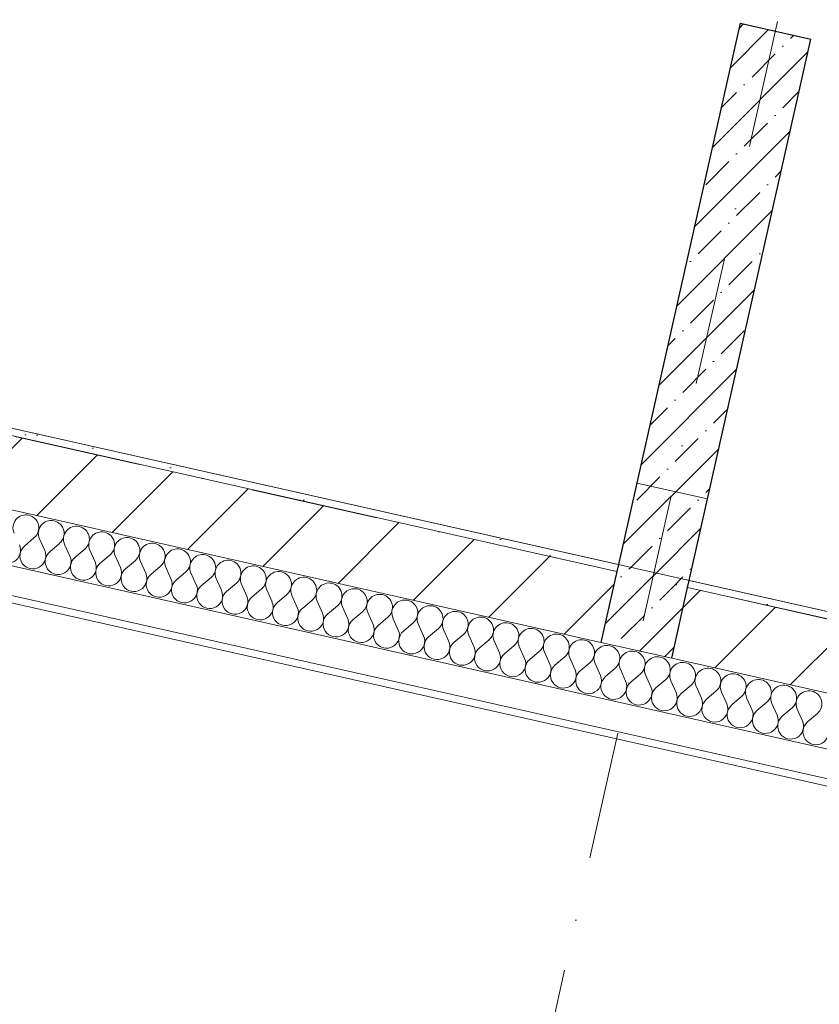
# Model space of a CAD drawing. Header units: millimetres. Extents: x -7145531 to -6681560, y 6117368 to 6219355.
# Tile 6 of 144: x -6956259 to -6954053, y 6134584 to 6137300. Entities that reach past the tile are written whole.
import ezdxf
from ezdxf.enums import TextEntityAlignment as Align

# ---------------------------------------------------------------- set-up
doc = ezdxf.new("R2010")
doc.units = ezdxf.units.MM
doc.header["$MEASUREMENT"] = 0
doc.linetypes.add('Штрихпунктирная', pattern=[670.277762, 352.777767, -176.388884, 0, -141.111112])
for name, color, linetype in [('S - МОП.АР', 7, 'Continuous'), ('АР-Стены_внутренние_пилоны.АР', 7, 'Continuous'), ('АР-Чертеж-Оси_Осевые размеры.АР', 7, 'Continuous'), ('Кровля', 7, 'Continuous')]:
    doc.layers.add(name, color=color, linetype=linetype)
for name, color, linetype, lineweight in [('АР-Стены_внутренние_пилоны.АР_Ном._пера__1', 7, 'Continuous', 30), ('АР-Чертеж-Оси_Осевые размеры.АР_Ном._пера__120', 7, 'Continuous', 0), ('Кровля_Ном._пера__1', 7, 'Continuous', 0)]:
    doc.layers.add(name, color=color, linetype=linetype, lineweight=lineweight)
doc.styles.add('РЎР“Р•РќР•Р\xa0Р\x98Р\xa0_РЎРўР\x98Р›Р¬_3', font='GOTHIC.TTF')
pattern_1 = [(45, (-6338440.43, 6562625.56), (-111.369318, 111.369318), [0, -105, 0, -157.5]), (110, (-6338090.43, 6562625.56), (148.001588, 53.868173), [0, -77, 0, -133])]
pattern_2 = [(45, (-6338440.43, 6562275.56), (-127.27922, 127.27922), [])]
pattern_3 = [(45, (-6338440.43, 6562275.56), (-84.852814, 84.852814), []), (45, (-6338482.86, 6562317.98), (-84.852814, 84.852814), [90, -30, 0, -30])]

# ---------------------------------------------------------------- blocks, each defined once
blk = doc.blocks.new('*X764', base_point=(-6338440.4, 6562275.6))
at = {"layer": 'Кровля_Ном._пера__1', "color": 7, "linetype": 'Continuous', "lineweight": 0}
for p, q in [((-6956245.8, 6135848.2), (-6956218.6, 6135871.4)), ((-6956190, 6135835.6), (-6956204.7, 6135868.2)), ((-6956176.1, 6135832.5), (-6956148.9, 6135855.7)), ((-6956120.3, 6135820), (-6956135, 6135852.6)), ((-6956106.4, 6135816.9), (-6956079.2, 6135840)), ((-6956050.6, 6135804.3), (-6956065.3, 6135836.9)), ((-6956036.7, 6135801.2), (-6956009.5, 6135824.4)), ((-6955980.9, 6135788.7), (-6955995.6, 6135821.3)), ((-6955967, 6135785.6), (-6955939.8, 6135808.7)), ((-6955911.2, 6135773), (-6955925.9, 6135805.6)), ((-6955897.3, 6135769.9), (-6955870.1, 6135793.1)), ((-6955841.6, 6135757.4), (-6955856.2, 6135790)), ((-6955827.6, 6135754.3), (-6955800.4, 6135777.4)), ((-6955771.9, 6135741.7), (-6955786.5, 6135774.3)), ((-6955757.9, 6135738.6), (-6955730.8, 6135761.8)), ((-6955702.2, 6135726.1), (-6955716.8, 6135758.7)), ((-6955688.2, 6135723), (-6955661.1, 6135746.1)), ((-6955632.5, 6135710.4), (-6955647.1, 6135743)), ((-6955618.5, 6135707.3), (-6955591.4, 6135730.5)), ((-6955562.8, 6135694.8), (-6955577.4, 6135727.4)), ((-6955548.8, 6135691.7), (-6955521.7, 6135714.8)), ((-6955493.1, 6135679.1), (-6955507.7, 6135711.7)), ((-6955479.1, 6135676), (-6955452, 6135699.2)), ((-6955423.4, 6135663.5), (-6955438, 6135696.1)), ((-6955409.5, 6135660.3), (-6955382.3, 6135683.5)), ((-6955353.7, 6135647.8), (-6955368.4, 6135680.4)), ((-6955339.8, 6135644.7), (-6955312.6, 6135667.9)), ((-6955284, 6135632.2), (-6955298.7, 6135664.7)), ((-6955270.1, 6135629), (-6955242.9, 6135652.2)), ((-6955214.3, 6135616.5), (-6955229, 6135649.1)), ((-6955200.4, 6135613.4), (-6955173.2, 6135636.6)), ((-6955144.6, 6135600.9), (-6955159.3, 6135633.4)), ((-6955130.7, 6135597.7), (-6955103.5, 6135620.9)), ((-6955074.9, 6135585.2), (-6955089.6, 6135617.8)), ((-6955061, 6135582.1), (-6955033.8, 6135605.3)), ((-6955005.2, 6135569.6), (-6955019.9, 6135602.1)), ((-6954991.3, 6135566.4), (-6954964.1, 6135589.6)), ((-6954935.5, 6135553.9), (-6954950.2, 6135586.5)), ((-6954921.6, 6135550.8), (-6954894.4, 6135574)), ((-6954865.9, 6135538.3), (-6954880.5, 6135570.8)), ((-6954851.9, 6135535.1), (-6954824.7, 6135558.3)), ((-6954796.2, 6135522.6), (-6954810.8, 6135555.2)), ((-6954782.2, 6135519.5), (-6954755.1, 6135542.7)), ((-6954726.5, 6135507), (-6954741.1, 6135539.5)), ((-6954712.5, 6135503.8), (-6954685.4, 6135527)), ((-6954656.8, 6135491.3), (-6954671.4, 6135523.9)), ((-6954642.8, 6135488.2), (-6954615.7, 6135511.4)), ((-6954587.1, 6135475.7), (-6954601.7, 6135508.2)), ((-6954573.1, 6135472.5), (-6954546, 6135495.7)), ((-6954517.4, 6135460), (-6954532, 6135492.6)), ((-6954503.5, 6135456.9), (-6954476.3, 6135480.1)), ((-6954447.7, 6135444.4), (-6954462.3, 6135476.9)), ((-6954433.8, 6135441.2), (-6954406.6, 6135464.4)), ((-6954378, 6135428.7), (-6954392.7, 6135461.3)), ((-6954364.1, 6135425.6), (-6954336.9, 6135448.8)), ((-6954308.3, 6135413.1), (-6954323, 6135445.6)), ((-6954294.4, 6135409.9), (-6954267.2, 6135433.1)), ((-6954238.6, 6135397.4), (-6954253.3, 6135430)), ((-6954224.7, 6135394.3), (-6954197.5, 6135417.5)), ((-6954168.9, 6135381.7), (-6954183.6, 6135414.3)), ((-6954155, 6135378.6), (-6954127.8, 6135401.8)), ((-6954099.2, 6135366.1), (-6954113.9, 6135398.7)), ((-6954085.3, 6135363), (-6954058.1, 6135386.1))]:
    blk.add_line(p, q, dxfattribs=at)
for centre, start, end in [((-6956241.8, 6135898.5), 77.3424, 204.2123), ((-6956241.8, 6135898.5), 310.4725, 77.3424), ((-6956172.1, 6135882.9), 77.3424, 204.2123), ((-6956172.1, 6135882.9), 310.4725, 77.3424), ((-6956102.4, 6135867.2), 77.3424, 204.2123), ((-6956102.4, 6135867.2), 310.4725, 77.3424), ((-6956032.7, 6135851.6), 77.3424, 204.2123), ((-6956032.7, 6135851.6), 310.4725, 77.3424), ((-6955963, 6135835.9), 77.3424, 204.2123), ((-6955963, 6135835.9), 310.4725, 77.3424), ((-6956292.3, 6135836.7), 130.4725, 24.2123), ((-6956222.6, 6135821), 130.4725, 24.2123), ((-6955893.3, 6135820.3), 77.3424, 204.2123), ((-6955893.3, 6135820.3), 310.4725, 77.3424), ((-6955823.6, 6135804.6), 77.3424, 204.2123), ((-6955823.6, 6135804.6), 310.4725, 77.3424), ((-6956152.9, 6135805.3), 130.4725, 24.2123), ((-6956083.2, 6135789.7), 130.4725, 24.2123), ((-6955753.9, 6135789), 77.3424, 204.2123), ((-6955753.9, 6135789), 310.4725, 77.3424), ((-6956013.5, 6135774), 130.4725, 24.2123), ((-6955943.8, 6135758.4), 130.4725, 24.2123), ((-6955684.2, 6135773.3), 77.3424, 204.2123), ((-6955684.2, 6135773.3), 310.4725, 77.3424), ((-6955614.5, 6135757.7), 77.3424, 204.2123), ((-6955614.5, 6135757.7), 310.4725, 77.3424), ((-6955874.1, 6135742.7), 130.4725, 24.2123), ((-6955544.9, 6135742), 77.3424, 204.2123), ((-6955544.9, 6135742), 310.4725, 77.3424), ((-6955475.2, 6135726.4), 77.3424, 204.2123), ((-6955475.2, 6135726.4), 310.4725, 77.3424), ((-6955804.4, 6135727.1), 130.4725, 24.2123), ((-6955734.7, 6135711.4), 130.4725, 24.2123), ((-6955405.5, 6135710.7), 77.3424, 204.2123), ((-6955405.5, 6135710.7), 310.4725, 77.3424), ((-6955665, 6135695.8), 130.4725, 24.2123), ((-6955595.4, 6135680.1), 130.4725, 24.2123), ((-6955335.8, 6135695), 77.3424, 204.2123), ((-6955335.8, 6135695), 310.4725, 77.3424), ((-6955266.1, 6135679.4), 77.3424, 204.2123), ((-6955266.1, 6135679.4), 310.4725, 77.3424), ((-6955525.7, 6135664.5), 130.4725, 24.2123), ((-6955196.4, 6135663.7), 77.3424, 204.2123), ((-6955196.4, 6135663.7), 310.4725, 77.3424), ((-6955126.7, 6135648.1), 77.3424, 204.2123), ((-6955126.7, 6135648.1), 310.4725, 77.3424), ((-6955456, 6135648.8), 130.4725, 24.2123), ((-6955386.3, 6135633.2), 130.4725, 24.2123), ((-6955057, 6135632.4), 77.3424, 204.2123), ((-6955057, 6135632.4), 310.4725, 77.3424), ((-6954987.3, 6135616.8), 77.3424, 204.2123), ((-6954987.3, 6135616.8), 310.4725, 77.3424), ((-6955316.6, 6135617.5), 130.4725, 24.2123), ((-6955246.9, 6135601.9), 130.4725, 24.2123), ((-6954917.6, 6135601.1), 77.3424, 204.2123), ((-6954917.6, 6135601.1), 310.4725, 77.3424), ((-6955177.2, 6135586.2), 130.4725, 24.2123), ((-6955107.5, 6135570.6), 130.4725, 24.2123), ((-6954847.9, 6135585.5), 77.3424, 204.2123), ((-6954847.9, 6135585.5), 310.4725, 77.3424), ((-6954778.2, 6135569.8), 77.3424, 204.2123), ((-6954778.2, 6135569.8), 310.4725, 77.3424), ((-6955037.8, 6135554.9), 130.4725, 24.2123), ((-6954708.5, 6135554.2), 77.3424, 204.2123), ((-6954708.5, 6135554.2), 310.4725, 77.3424), ((-6954638.9, 6135538.5), 77.3424, 204.2123), ((-6954638.9, 6135538.5), 310.4725, 77.3424), ((-6954968.1, 6135539.3), 130.4725, 24.2123), ((-6954898.4, 6135523.6), 130.4725, 24.2123), ((-6954569.2, 6135522.9), 77.3424, 204.2123), ((-6954569.2, 6135522.9), 310.4725, 77.3424), ((-6954499.5, 6135507.2), 77.3424, 204.2123), ((-6954499.5, 6135507.2), 310.4725, 77.3424), ((-6954828.7, 6135508), 130.4725, 24.2123), ((-6954759, 6135492.3), 130.4725, 24.2123), ((-6954429.8, 6135491.6), 77.3424, 204.2123), ((-6954429.8, 6135491.6), 310.4725, 77.3424), ((-6954689.3, 6135476.7), 130.4725, 24.2123), ((-6954619.7, 6135461), 130.4725, 24.2123), ((-6954360.1, 6135475.9), 77.3424, 204.2123), ((-6954360.1, 6135475.9), 310.4725, 77.3424), ((-6954290.4, 6135460.3), 77.3424, 204.2123), ((-6954290.4, 6135460.3), 310.4725, 77.3424), ((-6954550, 6135445.4), 130.4725, 24.2123), ((-6954220.7, 6135444.6), 77.3424, 204.2123), ((-6954220.7, 6135444.6), 310.4725, 77.3424), ((-6954151, 6135429), 77.3424, 204.2123), ((-6954151, 6135429), 310.4725, 77.3424), ((-6954480.3, 6135429.7), 130.4725, 24.2123), ((-6954410.6, 6135414.1), 130.4725, 24.2123), ((-6954081.3, 6135413.3), 77.3424, 204.2123), ((-6954081.3, 6135413.3), 310.4725, 77.3424), ((-6954340.9, 6135398.4), 130.4725, 24.2123), ((-6954271.2, 6135382.8), 130.4725, 24.2123), ((-6954201.5, 6135367.1), 130.4725, 24.2123), ((-6954131.8, 6135351.4), 130.4725, 24.2123), ((-6954062.1, 6135335.8), 130.4725, 24.2123)]:
    blk.add_arc(centre, 35.7, start, end, dxfattribs=at)
blk = doc.blocks.new('Стена_194_3', base_point=(-6957870.2, 6136509.5))
at = {"layer": 'Кровля', "linetype": 'Continuous', "lineweight": 0, "true_color": 0x000000}
h = blk.add_hatch(dxfattribs=at)
h.set_pattern_fill('ШТУКАТУРКА__ГИПС_01_0003', color=18, style=0, pattern_type=2)
h.set_pattern_definition(pattern_1)
h.paths.add_polyline_path([(-6954606.9, 6135797.1), (-6957846.3, 6136524.6), (-6957850.7, 6136505.1), (-6954611.3, 6135777.6)])
h = blk.add_hatch(dxfattribs=at)
h.set_pattern_fill('БЛОКИ_БЕТОННЫЕ_ЭФФЕКТИВН_72', color=18, style=0, pattern_type=2)
h.set_pattern_definition(pattern_2)
h.paths.add_polyline_path([(-6954611.3, 6135777.6), (-6957870.2, 6136509.5), (-6957914.1, 6136314.3), (-6954655.1, 6135582.4)])
h = blk.add_hatch(dxfattribs=at)
h.set_pattern_fill('БЛОКИ_БЕТОННЫЕ_ЭФФЕКТИВН_72', color=18, style=0, pattern_type=2)
h.set_pattern_definition(pattern_2)
h.paths.add_polyline_path([(-6950523.1, 6134859.4), (-6954416.1, 6135733.8), (-6954459.9, 6135538.6), (-6950566.9, 6134664.3)])
h = blk.add_hatch(dxfattribs=at)
h.set_pattern_fill('ШТУКАТУРКА__ГИПС_01_0003', color=18, style=0, pattern_type=2)
h.set_pattern_definition(pattern_1)
h.paths.add_polyline_path([(-6950518.7, 6134879), (-6954411.7, 6135753.3), (-6954416.1, 6135733.8), (-6950523.1, 6134859.4)])
at = {"layer": 'Кровля_Ном._пера__1', "color": 7, "linetype": 'Continuous', "lineweight": 15}
for p, q in [((-6954611.3, 6135777.6), (-6957870.2, 6136509.5)), ((-6957914.1, 6136314.3), (-6954655.1, 6135582.4)), ((-6950523.1, 6134859.4), (-6954416.1, 6135733.8)), ((-6954655.1, 6135582.4), (-6954459.9, 6135538.6)), ((-6954459.9, 6135538.6), (-6950566.9, 6134664.3))]:
    blk.add_line(p, q, dxfattribs=at)
at = {"layer": 'Кровля_Ном._пера__1', "color": 7, "linetype": 'Continuous', "lineweight": 0}
for p, q in [((-6958142.1, 6136211.8), (-6936667, 6131388.9)), ((-6958306, 6136166.6), (-6936684.5, 6131310.8))]:
    blk.add_line(p, q, dxfattribs=at)
at = {"layer": 'Кровля_Ном._пера__1', "color": 7, "linetype": 'Continuous', "lineweight": 30}
for p, q in [((-6954606.9, 6135797.1), (-6954611.3, 6135777.6)), ((-6954611.3, 6135777.6), (-6954655.1, 6135582.4)), ((-6954459.9, 6135538.6), (-6954416.1, 6135733.8)), ((-6954416.1, 6135733.8), (-6954411.7, 6135753.3))]:
    blk.add_line(p, q, dxfattribs=at)
at = {"layer": 'Кровля_Ном._пера__1', "color": 7, "linetype": 'Continuous', "lineweight": 0, "flags": 128}
for points in [[(-6954606.9, 6135797.1), (-6957846.3, 6136524.6)], [(-6958407.9, 6136169), (-6936688.9, 6131291.3)], [(-6950518.7, 6134879), (-6954411.7, 6135753.3)]]:
    blk.add_lwpolyline(points, dxfattribs=at)
at = {"layer": 'Кровля', "color": 7, "lineweight": 0}
blk.add_blockref('*X764', (-6338440.4, 6562275.6), dxfattribs=at)
blk = doc.blocks.new('Стена_220_3', base_point=(-6954173.9, 6137268.4))
at = {"layer": 'АР-Стены_внутренние_пилоны.АР', "linetype": 'Continuous', "lineweight": 0, "true_color": 0x000000}
h = blk.add_hatch(dxfattribs=at)
h.set_pattern_fill('ЖЕЛЕЗОБЕТОН__PROJECT__0003', color=18, style=0, pattern_type=2)
h.set_pattern_definition(pattern_3)
h.paths.add_polyline_path([(-6954271.5, 6137290.3), (-6954606.9, 6135797.1), (-6954411.7, 6135753.3), (-6954076.4, 6137246.5)])
h = blk.add_hatch(dxfattribs=at)
h.set_pattern_fill('ЖЕЛЕЗОБЕТОН__PROJECT__0003', color=18, style=0, pattern_type=2)
h.set_pattern_definition(pattern_3)
h.paths.add_polyline_path([(-6954411.7, 6135753.3), (-6954606.9, 6135797.1), (-6954611.3, 6135777.6), (-6954416.1, 6135733.8)])
h = blk.add_hatch(dxfattribs=at)
h.set_pattern_fill('ЖЕЛЕЗОБЕТОН__PROJECT__0003', color=18, style=0, pattern_type=2)
h.set_pattern_definition(pattern_3)
h.paths.add_polyline_path([(-6954416.1, 6135733.8), (-6954611.3, 6135777.6), (-6954655.1, 6135582.4), (-6954459.9, 6135538.6)])
at = {"layer": 'АР-Стены_внутренние_пилоны.АР_Ном._пера__1', "color": 7, "linetype": 'Continuous', "lineweight": 30, "flags": 128}
for points in [[(-6954271.5, 6137290.3), (-6954606.9, 6135797.1)], [(-6954271.5, 6137290.3), (-6954076.4, 6137246.5)], [(-6954411.7, 6135753.3), (-6954076.4, 6137246.5)]]:
    blk.add_lwpolyline(points, dxfattribs=at)
at = {"layer": 'Кровля_Ном._пера__1', "color": 7, "linetype": 'Continuous', "lineweight": 30}
for p, q in [((-6954606.9, 6135797.1), (-6954611.3, 6135777.6)), ((-6954611.3, 6135777.6), (-6954655.1, 6135582.4)), ((-6954459.9, 6135538.6), (-6954416.1, 6135733.8)), ((-6954416.1, 6135733.8), (-6954411.7, 6135753.3))]:
    blk.add_line(p, q, dxfattribs=at)
at = {"layer": 'Кровля_Ном._пера__1', "color": 7, "linetype": 'Continuous', "lineweight": 15}
blk.add_line((-6954655.1, 6135582.4), (-6954459.9, 6135538.6), dxfattribs=at)
blk = doc.blocks.new('Стандартный Маркер Сетки[133]_3', base_point=(-6951010.7, 6151352.1))
at = {"layer": 'АР-Чертеж-Оси_Осевые размеры.АР_Ном._пера__120', "color": 7, "linetype": 'Штрихпунктирная', "lineweight": 0}
blk.add_line((-6951229.8, 6150376.4), (-6955792.3, 6130062), dxfattribs=at)
at = {"layer": 'АР-Чертеж-Оси_Осевые размеры.АР_Ном._пера__120', "color": 7, "lineweight": 0, "style": 'РЎР“Р•РќР•Р\xa0Р\x98Р\xa0_РЎРўР\x98Р›Р¬_3'}
blk.add_attdef('AC_MarkerText_1', text='', height=350, rotation=347.3417, dxfattribs=at).set_placement((-6956051.1, 6128779.6), align=Align.TOP_CENTER)
blk = doc.blocks.new('Стандартный Маркер Сетки[146]_3', base_point=(-6951010.7, 6151352.1))
at = {"layer": 'АР-Чертеж-Оси_Осевые размеры.АР_Ном._пера__120', "color": 7, "linetype": 'Штрихпунктирная', "lineweight": 0}
blk.add_line((-6951229.8, 6150376.4), (-6955792.3, 6130062), dxfattribs=at)
at = {"layer": 'АР-Чертеж-Оси_Осевые размеры.АР_Ном._пера__120', "color": 7, "lineweight": 0, "style": 'РЎР“Р•РќР•Р\xa0Р\x98Р\xa0_РЎРўР\x98Р›Р¬_3'}
blk.add_attdef('AC_MarkerText_1', text='', height=350, rotation=347.3417, dxfattribs=at).set_placement((-6956051.1, 6128779.6), align=Align.TOP_CENTER)
blk = doc.blocks.new('Стандартный Маркер Сетки[157]_3', base_point=(-6989298, 6143568))
at = {"layer": 'АР-Чертеж-Оси_Осевые размеры.АР_Ном._пера__120', "color": 7, "linetype": 'Штрихпунктирная', "lineweight": 0}
blk.add_line((-6988322.3, 6143348.9), (-6909381.1, 6125619.1), dxfattribs=at)
at = {"layer": 'АР-Чертеж-Оси_Осевые размеры.АР_Ном._пера__120', "color": 7, "lineweight": 0, "style": 'РЎР“Р•РќР•Р\xa0Р\x98Р\xa0_РЎРўР\x98Р›Р¬_3'}
for tag, p in [('AC_MarkerText_1_0', (-6989715.9, 6143858.7)), ('AC_MarkerText_1_1', (-6907847.6, 6125471.5))]:
    blk.add_attdef(tag, text='', height=350, rotation=347.3417, dxfattribs=at).set_placement(p, align=Align.TOP_CENTER)
blk = doc.blocks.new('Стандартный Маркер Сетки[162]_3', base_point=(-6989298, 6143568))
at = {"layer": 'АР-Чертеж-Оси_Осевые размеры.АР_Ном._пера__120', "color": 7, "linetype": 'Штрихпунктирная', "lineweight": 0}
blk.add_line((-6988322.3, 6143348.9), (-6909381.1, 6125619.1), dxfattribs=at)
at = {"layer": 'АР-Чертеж-Оси_Осевые размеры.АР_Ном._пера__120', "color": 7, "lineweight": 0, "style": 'РЎР“Р•РќР•Р\xa0Р\x98Р\xa0_РЎРўР\x98Р›Р¬_3'}
for tag, p in [('AC_MarkerText_1_0', (-6989715.9, 6143858.7)), ('AC_MarkerText_1_1', (-6907847.6, 6125471.5))]:
    blk.add_attdef(tag, text='', height=350, rotation=347.3417, dxfattribs=at).set_placement(p, align=Align.TOP_CENTER)
blk = doc.blocks.new('Стандартный Маркер Сетки[166]_3', base_point=(-6989298, 6143568))
at = {"layer": 'АР-Чертеж-Оси_Осевые размеры.АР_Ном._пера__120', "color": 7, "linetype": 'Штрихпунктирная', "lineweight": 0}
blk.add_line((-6988322.3, 6143348.9), (-6909381.1, 6125619.1), dxfattribs=at)
at = {"layer": 'АР-Чертеж-Оси_Осевые размеры.АР_Ном._пера__120', "color": 7, "lineweight": 0, "style": 'РЎР“Р•РќР•Р\xa0Р\x98Р\xa0_РЎРўР\x98Р›Р¬_3'}
for tag, p in [('AC_MarkerText_1_0', (-6989715.9, 6143858.7)), ('AC_MarkerText_1_1', (-6907847.6, 6125471.5))]:
    blk.add_attdef(tag, text='', height=350, rotation=347.3417, dxfattribs=at).set_placement(p, align=Align.TOP_CENTER)
blk = doc.blocks.new('Стандартный Маркер Сетки[173]_3', base_point=(-6989298, 6143568))
at = {"layer": 'АР-Чертеж-Оси_Осевые размеры.АР_Ном._пера__120', "color": 7, "linetype": 'Штрихпунктирная', "lineweight": 0}
blk.add_line((-6988322.3, 6143348.9), (-6909381.1, 6125619.1), dxfattribs=at)
at = {"layer": 'АР-Чертеж-Оси_Осевые размеры.АР_Ном._пера__120', "color": 7, "lineweight": 0, "style": 'РЎР“Р•РќР•Р\xa0Р\x98Р\xa0_РЎРўР\x98Р›Р¬_3'}
for tag, p in [('AC_MarkerText_1_0', (-6989715.9, 6143858.7)), ('AC_MarkerText_1_1', (-6907847.6, 6125471.5))]:
    blk.add_attdef(tag, text='', height=350, rotation=347.3417, dxfattribs=at).set_placement(p, align=Align.TOP_CENTER)

msp = doc.modelspace()

# ---------------------------------------------------------------- linework, layer by layer
at = {"layer": 'S - МОП.АР', "color": 254, "linetype": 'Continuous', "lineweight": 0, "true_color": 0xd1c7d6, "flags": 128}
msp.add_lwpolyline([(-6954335.9, 6152155.6), (-6957846.3, 6136524.6), (-6950519, 6134879), (-6950271.3, 6135981.7), (-6950027.1, 6135926.9), (-6950274.8, 6134824.2), (-6946937.8, 6134074.8), (-6936644.3, 6131762.8), (-6933465.7, 6145915.6)], dxfattribs=at)
msp.add_lwpolyline([(-6954556.4, 6136021.9), (-6954271.5, 6137290.3), (-6954076.4, 6137246.5), (-6954361.2, 6135978.1)], close=True, dxfattribs=at)

# ---------------------------------------------------------------- block references
at = {"layer": 'АР-Стены_внутренние_пилоны.АР', "color": 7, "lineweight": 0}
msp.add_blockref('Стена_220_3', (-6954173.9, 6137268.4), dxfattribs=at)
at = {"layer": 'АР-Чертеж-Оси_Осевые размеры.АР', "color": 8, "linetype": 'Continuous', "lineweight": 15}
for name, p in [('Стандартный Маркер Сетки[133]_3', (-6951010.7, 6151352.1)), ('Стандартный Маркер Сетки[146]_3', (-6951010.7, 6151352.1)), ('Стандартный Маркер Сетки[157]_3', (-6989298, 6143568)), ('Стандартный Маркер Сетки[162]_3', (-6989298, 6143568)), ('Стандартный Маркер Сетки[166]_3', (-6989298, 6143568)), ('Стандартный Маркер Сетки[173]_3', (-6989298, 6143568))]:
    msp.add_blockref(name, p, dxfattribs=at)
at = {"layer": 'Кровля', "color": 7, "lineweight": 0}
msp.add_blockref('Стена_194_3', (-6957870.2, 6136509.5), dxfattribs=at)

doc.saveas('drawing.dxf')
